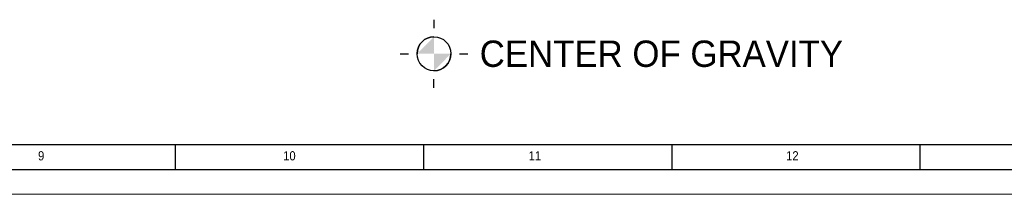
# Model space of a CAD drawing. Header units: millimetres. Extents: x 0 to 8410, y 0 to 5940.
# Tile 11 of 19: x 4441 to 6424, y 0 to 350. Entities that reach past the tile are written whole.
import ezdxf

# ---------------------------------------------------------------- set-up
doc = ezdxf.new("R2010")
doc.units = ezdxf.units.MM
doc.header["$LTSCALE"] = 10
doc.layers.add('FORMAT', color=7, linetype='Continuous')
doc.layers.add('SLD-0', color=7, linetype='Continuous')
doc.styles.add('SLDTEXTSTYLE0', font='arial.ttf', dxfattribs={"width": 0.948})
doc.styles.add('SLDTEXTSTYLE1', font='GOTHIC.TTF', dxfattribs={"width": 0.913})

# ---------------------------------------------------------------- blocks, each defined once
blk = doc.blocks.new('SW_SYMBOL_MOD_COM')
at = {"layer": 'SLD-0', "color": 0}
for p, q in [((5000, 15000), (5000, 12500)), ((-5000, 5000), (-2500, 5000)), ((12500, 5000), (15000, 5000)), ((5000, -5000), (5000, -2500))]:
    blk.add_line(p, q, dxfattribs=at)
blk.add_circle((5000, 5000), 5000, dxfattribs=at)
for start, end in [(90, 180), (270, 0)]:
    blk.add_arc((5000, 5000), 5000, start, end, dxfattribs=at)
for points in [[(5000, 5000), (0, 5000), (5000, 10000)], [(5000, 5000), (10000, 5000), (5000, 0)]]:
    blk.add_solid(points, dxfattribs=at)
blk = doc.blocks.new('SW_NOTE_0')
at = {"layer": 'SLD-0', "color": 0, "xscale": 0.006821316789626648, "yscale": 0.006821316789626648, "zscale": 0.006821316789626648}
blk.add_blockref('SW_SYMBOL_MOD_COM', (0, 7.6), dxfattribs=at)
at = {"layer": 'SLD-0', "color": 0, "insert": (126.2, 68.2), "char_height": 52.917, "attachment_point": 1, "style": 'SLDTEXTSTYLE0'}
blk.add_mtext('CENTER OF GRAVITY', dxfattribs=at)

msp = doc.modelspace()

# ---------------------------------------------------------------- linework, layer by layer
at = {"color": 7, "linetype": 'Continuous', "lineweight": 18}
msp.add_line((0.000042, 0.000099), (8410.000042, 0.000099), dxfattribs=at)
at = {"layer": 'FORMAT'}
for p, q in [((200.000042, 100.000099), (8310.000042, 100.000099)), ((4755.000042, 50.000099), (4755.000042, 100.000099)), ((5255.000042, 50.000099), (5255.000042, 100.000099)), ((5755.000042, 50.000099), (5755.000042, 100.000099)), ((6255.000042, 50.000099), (6255.000042, 100.000099)), ((150.000042, 50.000099), (8360.000042, 50.000099))]:
    msp.add_line(p, q, dxfattribs=at)

# ---------------------------------------------------------------- block references
at = {"layer": 'SLD-0', "color": 7}
msp.add_blockref('SW_NOTE_0', (5241.448743, 240.5163), dxfattribs=at)

# ---------------------------------------------------------------- texts
at = {"layer": 'FORMAT', "attachment_point": 1, "style": 'SLDTEXTSTYLE1'}
for s, insert, char_height in [('9', (4477.999252, 86.463176), 18.520833), ('10', (4971.749252, 86.463176), 18.5208333), ('11', (5466.253568, 86.463176), 18.5208333), ('12', (5984.823952, 86.463176), 18.5208333)]:
    msp.add_mtext(s, dxfattribs=dict(at, insert=insert, char_height=char_height))

doc.saveas('drawing.dxf')
